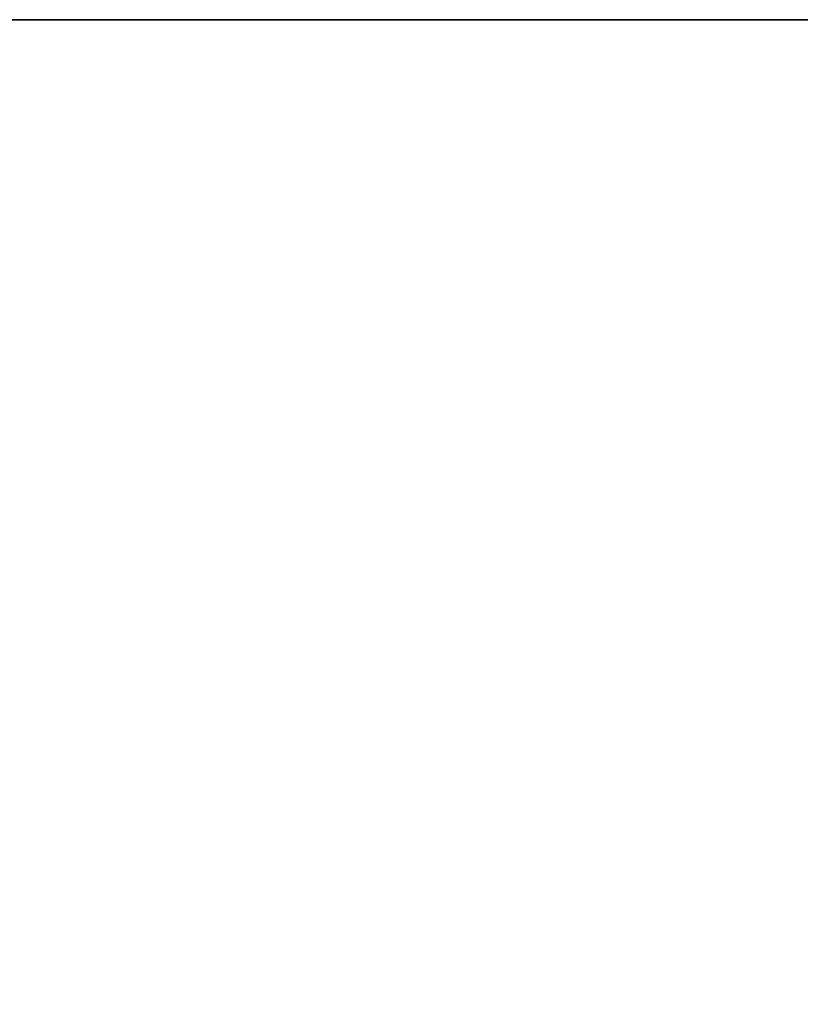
# Model space of a CAD drawing. Header units: millimetres. Extents: x -83 to 676, y -83 to 676.
# Tile 228 of 256: x 523.93061 to 523.93265, y 157.99742 to 158. Entities that reach past the tile are written whole.
import ezdxf

# ---------------------------------------------------------------- set-up
doc = ezdxf.new("R2010")
doc.units = ezdxf.units.MM
doc.header["$MEASUREMENT"] = 0
doc.layers.add('IGES level 0', color=7, linetype='Continuous', true_color=0xff7878)

msp = doc.modelspace()

# ---------------------------------------------------------------- linework, layer by layer
at = {"layer": 'IGES level 0', "color": 4, "true_color": 0x00eded}
for p, q in [((523.1165448, 158, 20), (527.3992808, 158, 20)), ((527.3992808, 158, 20), (523.1165448, 158, 20))]:
    msp.add_line(p, q, dxfattribs=at)
at = {"layer": 'IGES level 0', "color": 214, "true_color": 0x990099}
msp.add_arc((529.4608336, 162, 53.2), 8, 210, 270.00000002, dxfattribs=at)
for points, knots in [([(522.5326304, 158, 53.2), (522.6306857, 157.8301632, 53.2), (522.7283632, 157.6610987, 53.1958728), (522.9233387, 157.3234895, 53.179449), (523.0206385, 157.154944, 53.1671523), (523.1964396, 156.850092, 53.1376336), (523.2746224, 156.7147604, 53.1220067), (523.4324541, 156.4415805, 53.0854836), (523.5120921, 156.3037528, 53.0644663), (523.6268501, 156.1049103, 53.030525), (523.662089, 156.0438206, 53.0196033), (523.7798982, 155.8394462, 52.9814389), (523.8622906, 155.6968352, 52.9522645), (524.027803, 155.4104092, 52.8887628), (524.1109183, 155.2666048, 52.8543706), (524.2193113, 155.0787315, 52.8063079), (524.2447859, 155.0345531, 52.7947792), (524.3332113, 154.881092, 52.7539564), (524.3961455, 154.7720825, 52.7236746), (524.5226135, 154.5530999, 52.6603378), (524.5861484, 154.4431257, 52.6272639), (524.7136588, 154.2223453, 52.5584192), (524.7776344, 154.111539, 52.5226485), (524.8420314, 154.0000001, 52.4854688)], [0, 0, 0, 0, 0.125, 0.125, 0.25, 0.25, 0.3508283, 0.3508283, 0.454156, 0.454156, 0.5, 0.5, 0.6075078, 0.6075078, 0.716484, 0.716484, 0.75, 0.75, 0.8329211, 0.8329211, 0.9164606, 0.9164606, 1, 1, 1, 1]), ([(524.8420314, 154.0000001, 52.4854688), (524.441794, 154.6932316, 52.716546), (524.061137, 155.352549, 52.8904908), (523.7000603, 155.977952, 53.0073031), (523.5037756, 156.3179272, 53.0708033), (523.3104112, 156.6528441, 53.1185271), (523.1199671, 156.982703, 53.1504742), (522.9231442, 157.3236103, 53.1834914), (522.7273653, 157.6627093, 53.2), (522.5326304, 158, 53.2)], [0, 0, 0, 0, 0.5, 0.5, 0.5, 0.75, 0.75, 0.75, 1, 1, 1, 1]), ([(522.5326304, 158, 48.2), (522.7273653, 157.6627093, 48.2), (522.9231442, 157.3236103, 48.2165086), (523.1199671, 156.9827029, 48.2495258), (523.3104112, 156.6528441, 48.2814729), (523.5037756, 156.3179271, 48.3291967), (523.7000604, 155.977952, 48.392697), (524.061137, 155.3525489, 48.5095092), (524.441794, 154.6932316, 48.683454), (524.8420315, 154, 48.9145312)], [0, 0, 0, 0, 0.25, 0.25, 0.25, 0.5, 0.5, 0.5, 1, 1, 1, 1])]:
    msp.add_open_spline(points, degree=3, knots=knots, dxfattribs=at)

doc.saveas('drawing.dxf')
